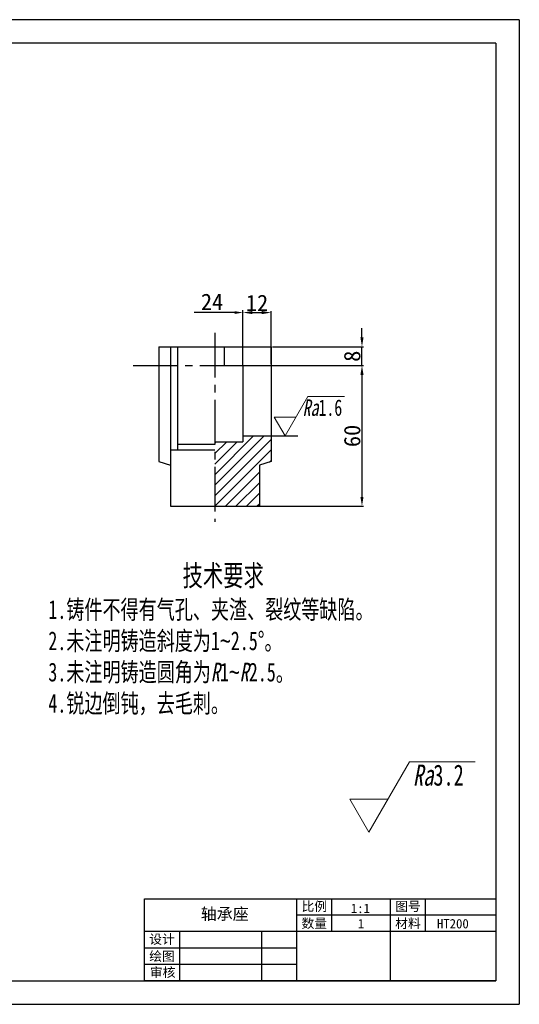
# Model space of a CAD drawing. Header units: millimetres. Extents: x -25 to 569, y -10 to 410.
# Tile 2 of 2: x 356 to 569, y -10 to 410. Entities that reach past the tile are written whole.
import ezdxf

# ---------------------------------------------------------------- set-up
doc = ezdxf.new("R2010")
doc.units = ezdxf.units.MM
doc.linetypes.add('CENTER2', pattern=[28.575, 19.05, -3.175, 3.175, -3.175])
doc.layers.add('1轮廓实线层', color=7, linetype='Continuous', lineweight=30)
for name, color, linetype in [('2细线层', 7, 'Continuous'), ('3中心线层', 7, 'CENTER2'), ('5剖面线层', 7, 'Continuous'), ('6文字层', 7, 'Continuous'), ('7标注层', 7, 'Continuous'), ('8符号标注层', 7, 'Continuous')]:
    doc.layers.add(name, color=color, linetype=linetype)
doc.layers.add('图框', color=7, linetype='Continuous', lineweight=30, plot=False)
doc.layers.add('实体层', color=7, linetype='Continuous', lineweight=30, plot=False)
doc.layers.add('细实线层', color=7, linetype='Continuous', plot=False)
doc.styles.add('PC_TEXTSTYLE', font='simfang.ttf', dxfattribs={"width": 0.707})
doc.styles.add('PC_TEXTSTYLE5', font='simfang.ttf', dxfattribs={"width": 0.707})
doc.styles.get("Standard").update_dxf_attribs({"font": 'simfang.ttf'})
doc.styles.add('样式 1', font='仿宋_GB2312.ttf', dxfattribs={"height": 4})
doc.dimstyles.new('ISO-25', dxfattribs={"dimtxt": 7, "dimasz": 4, "dimexe": 0.6, "dimexo": 0.625, "dimtad": 1, "dimdsep": 46, "dimtxsty": 'Standard', "dimcen": 2.5, "dimadec": 0, "dimazin": 0, "dimtfac": 1, "dimtmove": 0, "dimatfit": 3, "dimfxl": 1, "dimarcsym": 0})

# ---------------------------------------------------------------- blocks, each defined once
blk = doc.blocks.new('*D19')
at = {"layer": '7标注层', "color": 0, "lineweight": -2, "transparency": 16777216}
for p, q in [((451.02, 263.08), (451.02, 285.67)), ((463.02, 263.08), (463.02, 285.67)), ((455.02, 285.07), (459.02, 285.07))]:
    blk.add_line(p, q, dxfattribs=at)
at = {"layer": '7标注层', "color": 0, "transparency": 16777216}
for points in [[(455.02, 285.73), (455.02, 284.4), (451.02, 285.07)], [(459.02, 285.73), (459.02, 284.4), (463.02, 285.07)]]:
    blk.add_solid(points, dxfattribs=at)
at = {"layer": 'Defpoints', "color": 0, "transparency": 16777216}
for p in [(463.02, 285.07), (451.02, 262.45), (463.02, 262.45)]:
    blk.add_point(p, dxfattribs=at)
at = {"layer": '7标注层', "color": 0, "transparency": 16777216, "insert": (457.02, 289.19), "char_height": 7, "attachment_point": 5}
blk.add_mtext('12', dxfattribs=at)
blk = doc.blocks.new('*D20')
at = {"layer": '7标注层', "color": 0, "lineweight": -2, "transparency": 16777216}
for p, q in [((463.65, 262.45), (502.42, 262.45)), ((501.82, 258.45), (501.82, 206.45)), ((439.65, 202.45), (502.42, 202.45))]:
    blk.add_line(p, q, dxfattribs=at)
at = {"layer": '7标注层', "color": 0, "transparency": 16777216}
for points in [[(501.16, 258.45), (502.49, 258.45), (501.82, 262.45)], [(501.16, 206.45), (502.49, 206.45), (501.82, 202.45)]]:
    blk.add_solid(points, dxfattribs=at)
at = {"layer": 'Defpoints', "color": 0, "transparency": 16777216}
for p in [(463.02, 262.45), (439.02, 202.45), (501.82, 202.45)]:
    blk.add_point(p, dxfattribs=at)
at = {"layer": '7标注层', "color": 0, "transparency": 16777216, "insert": (497.66, 232.45), "char_height": 7, "attachment_point": 5, "rotation": 90}
blk.add_mtext('60', dxfattribs=at)
blk = doc.blocks.new('*D21')
at = {"layer": '7标注层', "color": 0, "lineweight": -2, "transparency": 16777216}
for p, q in [((501.82, 274.45), (501.82, 278.45)), ((463.65, 270.45), (502.42, 270.45)), ((501.82, 262.45), (501.82, 270.45)), ((463.65, 262.45), (502.42, 262.45)), ((501.82, 258.45), (501.82, 254.45))]:
    blk.add_line(p, q, dxfattribs=at)
at = {"layer": '7标注层', "color": 0, "transparency": 16777216}
for points in [[(501.16, 274.45), (502.49, 274.45), (501.82, 270.45)], [(501.16, 258.45), (502.49, 258.45), (501.82, 262.45)]]:
    blk.add_solid(points, dxfattribs=at)
at = {"layer": 'Defpoints', "color": 0, "transparency": 16777216}
for p in [(463.02, 270.45), (501.82, 270.45), (463.02, 262.45)]:
    blk.add_point(p, dxfattribs=at)
at = {"layer": '7标注层', "color": 0, "transparency": 16777216, "insert": (497.66, 266.45), "char_height": 7, "attachment_point": 5, "rotation": 90}
blk.add_mtext('8', dxfattribs=at)

msp = doc.modelspace()

# ---------------------------------------------------------------- hatches: boundary and pattern name
at = {"layer": '5剖面线层'}
h = msp.add_hatch(dxfattribs=at)
h.set_pattern_fill('ANSI31', color=256)
h.set_pattern_definition([(45, (439.023, 202.4532), (-2.24506, 2.24506), [])])
h.paths.add_polyline_path([(439.023, 202.453), (439.023, 229.953), (451.023, 229.953), (451.023, 232.453), (463.023, 232.453), (463.023, 221.482), (458.023, 219.953), (458.023, 202.453)])

# ---------------------------------------------------------------- linework, layer by layer
at = {"layer": '1轮廓实线层'}
for p, q in [((559, 400), (0, 400)), ((559, 400), (559, 0)), ((415.023, 270.453), (415.023, 221.482)), ((415.023, 270.453), (463.023, 270.453)), ((420.023, 270.453), (420.023, 202.453)), ((423.023, 270.453), (423.023, 226.453)), ((443.195, 262.453), (443.195, 270.453)), ((463.023, 270.453), (463.023, 221.482)), ((439.023, 262.453), (463.023, 262.453)), ((451.023, 262.453), (451.023, 229.953)), ((451.023, 232.453), (463.023, 232.453)), ((423.023, 228.953), (439.023, 228.953)), ((439.023, 229.953), (451.023, 229.953)), ((420.023, 226.453), (439.023, 226.453)), ((415.023, 221.482), (420.023, 219.953)), ((463.023, 221.482), (458.023, 219.953)), ((458.023, 219.953), (458.023, 202.453)), ((420.023, 202.453), (458.023, 202.453)), ((0, 0), (559, 0))]:
    msp.add_line(p, q, dxfattribs=at)
at = {"layer": '2细线层'}
for p, q in [((569, 410), (-25, 410)), ((569, 410), (569, -10)), ((-25, -10), (569, -10))]:
    msp.add_line(p, q, dxfattribs=at)
at = {"layer": '3中心线层'}
for p, q in [((439.023, 276.419), (439.023, 195.832)), ((404.076, 262.453), (470.27, 262.453))]:
    msp.add_line(p, q, dxfattribs=at)
at = {"layer": '7标注层'}
for p, q in [((451.023, 262.453), (451.023, 286.067)), ((447.523, 285.067), (430.127, 285.067)), ((463.023, 232.453), (474.397, 232.453))]:
    msp.add_line(p, q, dxfattribs=at)
msp.add_solid([(447.523, 284.484), (447.523, 285.651), (451.023, 285.067)], dxfattribs=at)
at = {"layer": '8符号标注层', "color": 7, "lineweight": 0}
for p, q in [((468.978, 232.453), (478.678, 249.253)), ((478.678, 249.253), (494.362, 249.253)), ((464.359, 240.453), (468.978, 232.453)), ((464.359, 240.453), (473.597, 240.453)), ((504.772, 63.482), (522.092, 93.482)), ((522.092, 93.482), (550.1, 93.482)), ((496.689, 77.482), (504.772, 63.482)), ((496.689, 77.482), (512.854, 77.482))]:
    msp.add_line(p, q, dxfattribs=at)
at = {"layer": '图框'}
msp.add_line((559, 35), (559, 0), dxfattribs=at)
at = {"layer": '实体层', "lineweight": 30}
for p, q in [((409, 0), (409, 35)), ((409, 35), (559, 35))]:
    msp.add_line(p, q, dxfattribs=at)
at = {"layer": '实体层'}
for p, q in [((559, 35), (559, 0)), ((559, 0), (409, 0))]:
    msp.add_line(p, q, dxfattribs=at)
at = {"layer": '细实线层'}
for p, q in [((474, 0), (474, 35)), ((489, 21), (489, 35)), ((514, 0), (514, 35)), ((529, 21), (529, 35)), ((559, 28), (474, 28)), ((559, 21), (409, 21)), ((424, 0), (424, 21)), ((459, 0), (459, 21)), ((474, 14), (409, 14)), ((474, 7), (409, 7))]:
    msp.add_line(p, q, dxfattribs=at)

# ---------------------------------------------------------------- texts
at = {"layer": '6文字层', "insert": (367.916, 177.413), "char_height": 9, "attachment_point": 1, "style": 'PC_TEXTSTYLE5'}
msp.add_mtext_dynamic_manual_height_columns('\\pxqc;技术要求\\P\\pq*;{\\H0.88889x;1.铸件不得有气孔、夹渣、裂纹等缺陷。\\P2.未注明铸造斜度为1\\fArial|b0|i0|c0|p34;~\\fFangSong|b0|i0|c134|p49;2.5°。\\P3.未注明铸造圆角为\\fFangSong|b0|i1|c134|p49;R\\fFangSong|b0|i0|c134|p49;1\\fArial|b0|i0|c0|p34;~\\fFangSong|b0|i1|c134|p49;R\\fFangSong|b0|i0|c134|p49;2.5。\\P4.锐边倒钝，去毛刺。}', width=149.34141, gutter_width=12.5, heights=[0], dxfattribs=at)
at = {"layer": '8符号标注层', "color": 7, "attachment_point": 7, "style": 'PC_TEXTSTYLE'}
for s, insert, char_height in [('{\\fFangSong|b0|i1|c134|p49;Ra}1.6', (476.542, 240.896), 7), ('{\\fFangSong|b0|i1|c134|p49;Ra}3.2', (523.644, 83.113), 9)]:
    msp.add_mtext(s, dxfattribs=dict(at, insert=insert, char_height=char_height))
at = {"layer": '图框', "attachment_point": 5, "style": '样式 1'}
for s, insert, char_height, width in [('比例', (481.468, 31.565), 4, 22.67104), ('图号', (521.468, 31.565), 4, 22.67104), ('轴承座', (443.219, 28.291), 5, 90), ('1:1', (501.141, 30.889), 4, 20), ('数量', (481.46, 24.305), 4, 22.67104), ('1', (501.374, 24.404), 4, 20), ('材料', (521.46, 24.305), 4, 22.67104), ('HT200', (540.614, 24.355), 4, 20), ('设计', (416.468, 17.565), 4, 22.67104), ('绘图', (416.46, 10.305), 4, 22.67104), ('审核', (416.71, 3.438), 4, 22.67104)]:
    msp.add_mtext(s, dxfattribs=dict(at, insert=insert, char_height=char_height, width=width))

# ---------------------------------------------------------------- dimensions: what is measured, and where the dimension line sits
at = {"layer": '7标注层'}
dim = msp.add_linear_dim(base=(463.023, 285.067), p1=(451.023, 262.453), p2=(463.023, 262.453), dimstyle='ISO-25', dxfattribs=at)
dim.commit()
dim.dimension.update_dxf_attribs({"geometry": '*D19', "text_midpoint": (457.023, 289.192)})
dim = msp.add_linear_dim(base=(501.823, 270.453), p1=(463.023, 262.453), p2=(463.023, 270.453), angle=90, dimstyle='ISO-25', dxfattribs=at)
dim.commit()
dim.dimension.update_dxf_attribs({"geometry": '*D21', "text_midpoint": (497.658, 266.453)})
dim = msp.add_linear_dim(base=(501.823, 202.453), p1=(463.023, 262.453), p2=(439.023, 202.453), angle=90, dimstyle='ISO-25', dxfattribs=at)
dim.commit()
dim.dimension.update_dxf_attribs({"geometry": '*D20', "text_midpoint": (501.823, 232.453), "dimtype": 160})

# ---------------------------------------------------------------- next in the draw order: texts
at = {"layer": '7标注层', "color": 3, "insert": (437.816, 289.643), "char_height": 7, "attachment_point": 5, "style": 'PC_TEXTSTYLE', "bg_fill": 3, "box_fill_scale": 1.1, "bg_fill_color": 257, "bg_fill_transparency": 0}
msp.add_mtext('{\\W1;\\C256;24}', dxfattribs=at)

doc.saveas('drawing.dxf')
